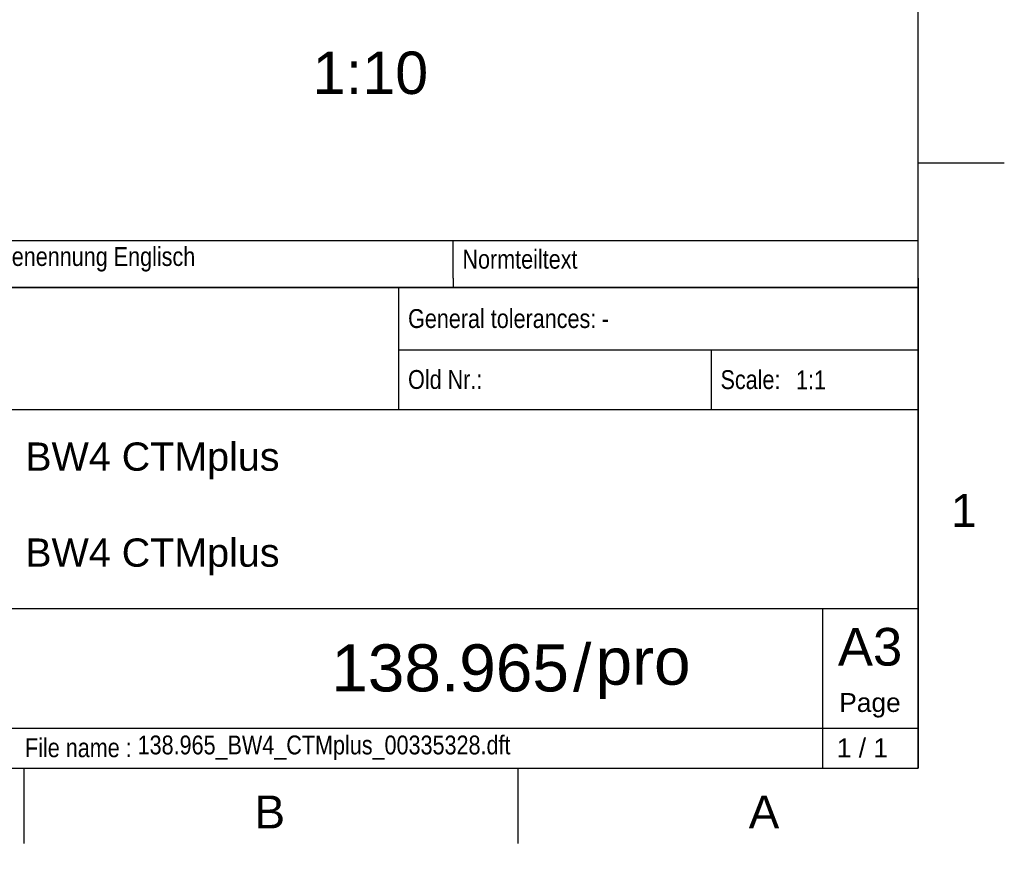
# Model space of a CAD drawing. Header units: millimetres. Extents: x -40 to 419, y 0 to 295.
# Tile 20 of 42: x 315 to 419, y 0 to 89. Entities that reach past the tile are written whole.
import ezdxf
from ezdxf import colors
from ezdxf.entities.mleader import LeaderData, LeaderLine
from ezdxf.enums import TextEntityAlignment as Align
from ezdxf.math import Vec2, Vec3

# ---------------------------------------------------------------- set-up
doc = ezdxf.new("R2010")
doc.units = ezdxf.units.MM
for name, color, linetype in [('Cartouche', 7, 'Continuous'), ('Défaut', 7, 'Continuous'), ('Format', 7, 'Continuous'), ('Marges', 7, 'Continuous'), ('Standard', 7, 'Continuous')]:
    doc.layers.add(name, color=color, linetype=linetype)
doc.styles.add('SEACAD_Arial', font='arial.ttf')

# ---------------------------------------------------------------- blocks, each defined once
blk = doc.blocks.new('_Dot')
at = {"color": 0, "linetype": 'ByBlock', "lineweight": -2}
blk.add_line((-0.5, 0), (-1, 0), dxfattribs=at)
at = {"color": 0, "linetype": 'ByBlock', "const_width": 0.5}
blk.add_lwpolyline([(-0.25, 0, 1), (0.25, 0, 1)], format="xyb", close=True, dxfattribs=at)
blk = doc.blocks.new('SE5')
at = {"layer": 'Marges', "char_height": 3.5, "width": 3.7133, "attachment_point": 1}
for s, insert in [('{\\fArial|b0||i0||c0|p34;\\C7;\\H3.5;\\W1.;1}', (413.5, 39.09)), ('{\\fArial|b0||i0||c0|p34;\\C7;\\H3.5;\\W1.;B}', (339.5, 7.09)), ('{\\fArial|b0||i0||c0|p34;\\C7;\\H3.5;\\W1.;A}', (392, 7.09))]:
    blk.add_mtext(s, dxfattribs=dict(at, insert=insert))
blk = doc.blocks.new('SE4')
at = {"layer": 'Marges'}
blk.add_blockref('SE5', (0, 0), dxfattribs=at)

msp = doc.modelspace()

# ---------------------------------------------------------------- linework, layer by layer
at = {"layer": 'Cartouche', "color": 7, "linetype": 'Continuous'}
for p, q in [((410.0001, 61.0008), (220.0001, 61.0008)), ((354.8221, 61.0008), (354.8221, 48.0786)), ((354.8221, 54.4108), (410, 54.4108)), ((276.46, 48.0786), (410, 48.0786)), ((273.46, 26.9286), (410, 26.9286)), ((399.8401, 26.9286), (399.8399, 10.0086)), ((297.36, 14.2386), (410, 14.2386))]:
    msp.add_line(p, q, dxfattribs=at)
at = {"layer": 'Défaut', "color": 7, "linetype": 'Continuous'}
for p, q in [((220, 66.0008), (410, 66.0008)), ((360.6, 62.0008), (360.6, 66.0008)), ((410, 62.0008), (410, 66.0008)), ((360.6, 62.0008), (360.6, 61.0008)), ((410, 62.0008), (410, 61.0008)), ((220, 61.0008), (410, 61.0008)), ((220, 61.0008), (410, 61.0008)), ((410, 61.0008), (410, 10)), ((388.0121, 54.4108), (388.0121, 48.0808)), ((220, 10), (410, 10))]:
    msp.add_line(p, q, dxfattribs=at)
at = {"layer": 'Marges', "color": 7, "linetype": 'Continuous'}
for p, q in [((410, 10), (410, 287)), ((410, 74.25), (419.1561, 74.25)), ((10, 10), (410, 10)), ((315, 10), (315, 2)), ((367.5, 10), (367.5, 2))]:
    msp.add_line(p, q, dxfattribs=at)

# ---------------------------------------------------------------- block references
msp.add_blockref('SE4', (0, 0))

# ---------------------------------------------------------------- texts
at = {"layer": 'Cartouche', "char_height": 2}
for s, insert, width, attachment_point in [('{\\fArial Narrow|b0||i0||c0|p34;\\C7;\\H2.;\\W1.;General tolerances:}', (355.8221, 57.702), 29.58847, 4), ('{\\fArial Narrow|b0||i0||c0|p34;\\C7;\\H2.;\\W1.;-}', (376.4026, 57.7054), 32.774717, 4), ('{\\fArial Narrow|b0||i0||c0|p34;\\C7;\\H2.;\\W1.;Old Nr.:}', (355.8221, 51.2354), 13.043037, 4), ('{\\fArial Narrow|b0||i0||c0|p34;\\C7;\\H2.;\\W1.;Scale:}', (389.0121, 51.2213), 9.626832, 4), ('{\\fArial|b0||i0||c0|p34;\\C7;\\H2.;\\W1.;Page}', (404.889, 16.6566), 9.662494, 5), ('{\\fArial Narrow|b0||i0||c0|p34;\\C7;\\H2.;\\W1.;File name :}', (315.1369, 12.1453), 19.97745, 4), ('{\\fArial Narrow|b0||i0||c0|p34;\\C7;\\H2.;\\W1.;138.965_BW4_CTMplus_00335328.dft}', (327.0951, 12.1533), 71.671298, 4)]:
    msp.add_mtext(s, dxfattribs=dict(at, insert=insert, width=width, attachment_point=attachment_point))
at = {"layer": 'Défaut'}
for s, insert, char_height, width, attachment_point in [('{\\fArial Narrow|b0||i0||c0|p34;\\C7;\\H2.;\\W1.;Benennung Englisch}', (312.2, 64.0008), 2, 47.4, 4), ('{\\fArial Narrow|b0||i0||c0|p34;\\C7;\\H2.;\\W1.;Normteiltext}', (361.6, 64.0008), 2, 47.4, 4), ('{\\fArial Narrow|b0||i0||c0|p34;\\C7;\\H2.;\\W1.;1:1}', (397.0368, 51.2166), 2, 11.732802, 4), ('{\\fArial|b0||i0||c0|p34;\\C7;\\H3.;\\W1.;BW4 CTMplus}', (315.1628, 42.6113), 3, 93.809481, 4), ('{\\fArial|b0||i0||c0|p34;\\C7;\\H3.;\\W1.;BW4 CTMplus}', (315.1628, 32.423), 3, 93.809481, 4), ('{\\fArial|b0||i0||c0|p34;\\C7;\\H5.;\\W1.;138.965}', (372.9104, 20.6008), 5, 57.728847, 6), ('{\\fArial|b0||i0||c0|p34;\\C7;\\H5.;\\W1.;/}', (374.3158, 20.6), 5, 2.696999, 5), ('{\\fArial|b0||i0||c0|p34;\\C7;\\H5.;\\W1.;pro}', (375.7364, 20.5957), 5, 21.11407, 4)]:
    msp.add_mtext(s, dxfattribs=dict(at, insert=insert, char_height=char_height, width=width, attachment_point=attachment_point))
at = {"layer": 'Format', "insert": (404.8965, 22.8481), "char_height": 4, "width": 9.701766, "attachment_point": 5}
msp.add_mtext('{\\fArial|b0||i0||c0|p34;\\C7;\\H4.;\\W1.;A3}', dxfattribs=at)
at = {"layer": 'Standard', "color": 7, "linetype": 'Continuous', "style": 'SEACAD_Arial'}
for s, p in [('1', (345.6838, 86.0567)), ('10', (350.9664, 86.0567)), (':', (349.2055, 86.0567))]:
    msp.add_text(s, height=4.5, dxfattribs=at).set_placement(p, align=Align.TOP_LEFT)

# ---------------------------------------------------------------- leaders
at = {"layer": 'Cartouche', "color": 7, "linetype": 'Continuous'}
ml = msp.add_multileader_mtext('Standard', dxfattribs=at)
ml.set_content('{\\pxsm0.9;\\fArial|b0||i0||c0|p34;\\W1.;1 / 1\\P}', color=256)
ml.set_leader_properties()
ml.set_arrow_properties(name='DOT')
ml.build(insert=Vec2(0, 0))
ml.multileader.update_dxf_attribs({"leader_type": 0, "dogleg_length": 0, "arrow_head_size": 2})
ctx = ml.context
ctx.base_point, ctx.char_height, ctx.arrow_head_size, ctx.landing_gap_size = Vec3(399.7761, 12.1321), 2, 2, 0.7
ctx.text_align_type = 1
notes = []
notes.append((ctx, [(0, (0, 0, 0), (0, 0), (1, 0), 1, [])]))
ctx.mtext.insert, ctx.mtext.alignment = Vec3(404.0841, 13.1491), 2
for ctx, leaders in notes:
    for number, flags, end, landing, length, lines in leaders:
        leader = LeaderData()
        leader.index, (leader.has_last_leader_line, leader.has_dogleg_vector, leader.attachment_direction) = number, flags
        leader.last_leader_point, leader.dogleg_vector, leader.dogleg_length = Vec3(end), Vec3(landing), length
        for number, points, colour, breaks in lines:
            line = LeaderLine()
            line.index, line.vertices, line.color, line.breaks = number, Vec3.list(points), colors.encode_raw_color(colour), breaks
            leader.lines.append(line)
        ctx.leaders.append(leader)

doc.saveas('drawing.dxf')
